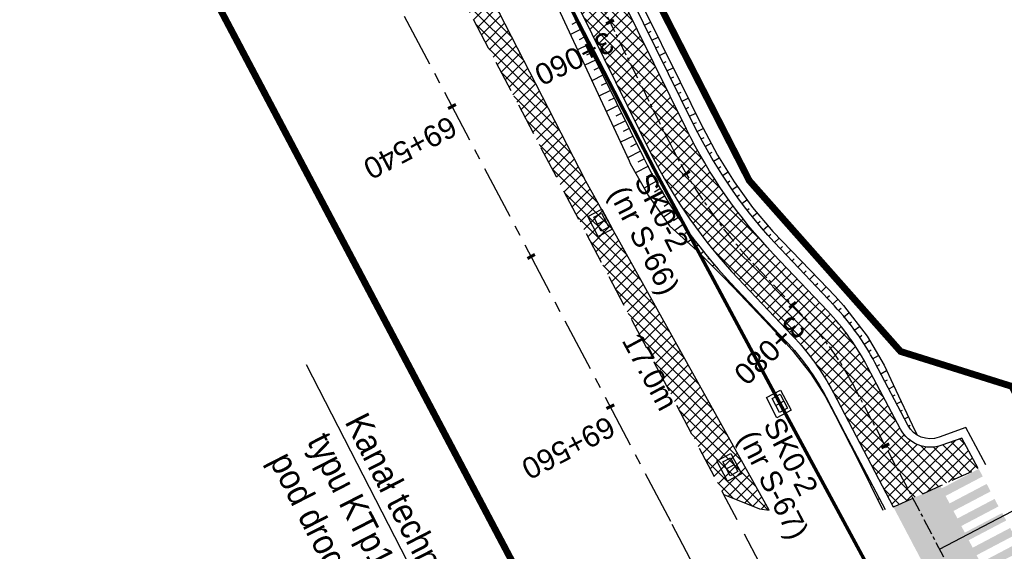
# Model space of a CAD drawing. Header units: metres. Extents: x 7529682 to 7533711, y 5721186 to 5727842.
# Tile 31 of 112: x 7531108 to 7531166, y 5725065 to 5725096. Entities that reach past the tile are written whole.
import ezdxf
from ezdxf import colors
from ezdxf.entities.mleader import LeaderData, LeaderLine
from ezdxf.math import Vec2, Vec3

# ---------------------------------------------------------------- set-up
doc = ezdxf.new("R2010")
doc.units = ezdxf.units.M
for name, pattern in [('817-dzialki-09-05-04$0$HIDDEN', [0.375, 0.25, -0.125]), ('CENTER', [50.8, 31.75, -6.35, 6.35, -6.35]), ('DASHED', [19.05, 12.7, -6.35]), ('HIDDEN', [9.525, 6.35, -3.175])]:
    doc.linetypes.add(name, pattern=pattern)
for name, color, linetype in [('C-DROGI-SYTUACJA-ETYKIETY', 7, 'Continuous'), ('D-hatch-pobocza', 131, 'Continuous'), ('D-pobocza', 7, 'Continuous'), ('D-skarpa', 7, 'Continuous'), ('D-skarpa-kreskowanie', 7, 'Continuous')]:
    doc.layers.add(name, color=color, linetype=linetype)
for name, color, linetype, lineweight, true_color in [('D-hatch-ciag-pieszo-rowerowy', 7, 'Continuous', 13, 0xff9f80), ('D-LR-etap-III', 7, '817-dzialki-09-05-04$0$HIDDEN', 50, 0xff1aff), ('D-poziome-powl-czerwona', 7, 'Continuous', 9, 0xff6161)]:
    doc.layers.add(name, color=color, linetype=linetype, lineweight=lineweight, true_color=true_color)
for name, color, linetype, lineweight in [('D-krawędzie', 7, 'Continuous', 30), ('D-krawężniki-obniżone', 7, 'DASHED', 30), ('D-obrzeża', 7, 'Continuous', 30), ('D-opisy', 7, 'Continuous', 30), ('D-oś', 10, 'CENTER', 30), ('Sieci-T-kanal technologiczny', 4, 'kt kanał technologiczny', 30)]:
    doc.layers.add(name, color=color, linetype=linetype, lineweight=lineweight)
for name, color, linetype, true_color in [('D-malowanie-proj', 7, 'Continuous', 0x3333ff), ('D-opis-KT-dlugosci', 7, 'Continuous', 0xff8000), ('D-opis-KT-studnie', 7, 'Continuous', 0xff8000), ('poprzeczki', 7, 'Continuous', 0x0000c7)]:
    doc.layers.add(name, color=color, linetype=linetype, true_color=true_color)
doc.styles.add('ARIAL', font='arial.ttf', dxfattribs={"height": 1})
doc.styles.get("Standard").update_dxf_attribs({"font": 'arial.ttf'})
doc.linetypes.add('kt kanał technologiczny', pattern='A,1,-0.8,["kt",Standard,S=0.5,R=0,X=-0.7,Y=-0.15],-0.3', length=2.1)
pattern_1 = [(45, (0, 0), (-0.33675960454, 0.33675960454), []), (135, (0, 0), (-0.33675960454, -0.33675960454), [])]

# ---------------------------------------------------------------- blocks, each defined once
blk = doc.blocks.new('AeccTickLine')
at = {"color": 0, "linetype": 'ByBlock', "lineweight": -2}
blk.add_line((0, 1), (0, -1), dxfattribs=at)
blk = doc.blocks.new('SKR2')
at = {"layer": 'Sieci-T-kanal technologiczny', "color": 2, "lineweight": 25}
for points in [[(0.028, -0.188), (0.958, -1.153), (0.282, -1.805), (-0.648, -0.84)], [(-0.038, -0.537), (0.607, -1.206), (0.233, -1.567), (-0.412, -0.898)]]:
    blk.add_lwpolyline(points, close=True, dxfattribs=at)
blk.add_lwpolyline([(-0.09, -1.232), (0.285, -0.872)], dxfattribs=at)

msp = doc.modelspace()

# ---------------------------------------------------------------- hatches: boundary and pattern name
at = {"layer": 'D-hatch-ciag-pieszo-rowerowy'}
h = msp.add_hatch(dxfattribs=at)
h.set_pattern_fill('ANSI37', color=256, scale=0.15, style=0)
h.set_pattern_definition(pattern_1)
h.paths.add_polyline_path([(7531118.165, 5725142.897), (7531117.077, 5725142.282), (7531130.341, 5725117.67, -0.009012), (7531135.299, 5725108.06), (7531145.036, 5725088.322, 0.075286), (7531150.171, 5725080.951), (7531151.457, 5725079.596), (7531152.272, 5725080.553), (7531151.217, 5725081.666, -0.075252), (7531146.083, 5725089.033), (7531136.397, 5725108.66, 0.008978), (7531131.457, 5725118.234)])
h.paths.add_polyline_path([(7531119.253, 5725143.512), (7531118.165, 5725142.897), (7531131.457, 5725118.234, -0.008978), (7531136.397, 5725108.66), (7531146.083, 5725089.033, 0.075252), (7531151.217, 5725081.666), (7531152.272, 5725080.553), (7531153.087, 5725081.511), (7531152.262, 5725082.381, -0.075217), (7531147.129, 5725089.744), (7531137.495, 5725109.262, 0.008945), (7531132.573, 5725118.799)])
h = msp.add_hatch(dxfattribs=at)
h.set_pattern_fill('ANSI37', color=256, scale=0.15, style=0)
h.set_pattern_definition(pattern_1)
edge = h.paths.add_edge_path()
edge.add_line((7531153.087, 5725081.511), (7531151.457, 5725079.596))
edge.add_line((7531151.457, 5725079.596), (7531153.382, 5725077.565))
edge.add_arc((7531142.498, 5725067.244), 15, 27.78069, 43.4789, ccw=False)
edge.add_line((7531155.769, 5725074.235), (7531156.913, 5725072.064))
edge.add_line((7531156.913, 5725072.064), (7531159.315, 5725067.483))
edge.add_line((7531159.315, 5725067.483), (7531159.572, 5725067.581))
edge.add_line((7531159.572, 5725067.581), (7531160.083, 5725067.813))
edge.add_line((7531160.083, 5725067.813), (7531160.661, 5725068.066))
edge.add_line((7531160.661, 5725068.066), (7531162.123, 5725068.742))
edge.add_line((7531162.123, 5725068.742), (7531164.322, 5725069.743))
edge.add_line((7531164.322, 5725069.743), (7531163.358, 5725071.533))
edge.add_line((7531163.358, 5725071.533), (7531162.183, 5725071.113))
edge.add_arc((7531161.509, 5725072.995), 2, 207.78069, 289.69905, ccw=False)
edge.add_line((7531159.739, 5725072.063), (7531157.82, 5725075.705))
edge.add_arc((7531144.549, 5725068.714), 15, 27.78069, 43.4789)
edge.add_line((7531155.434, 5725079.035), (7531153.087, 5725081.511))
at = {"layer": 'D-hatch-pobocza'}
h = msp.add_hatch(dxfattribs=at)
h.set_pattern_fill('ANSI37', color=256, scale=0.15, style=0)
h.set_pattern_definition(pattern_1)
h.paths.add_polyline_path([(7531057.01, 5725246.72), (7531044.19, 5725271.11), (7531030.97, 5725296.42), (7531019.37, 5725318.31), (7531007.54, 5725340.71), (7530994.47, 5725365.47), (7530982.58, 5725387.65), (7530971.81, 5725408.22), (7530959.96, 5725430.76), (7530944.54, 5725460.14), (7530935.92, 5725477.07), (7530923.1, 5725500.31), (7530908, 5725529.49), (7530889.658, 5725563.375), (7530889.586, 5725561.257), (7530918.172, 5725507.178), (7530950.163, 5725446.305), (7530993.419, 5725364.265), (7531022.766, 5725308.719), (7531053.81, 5725249.872), (7531081.166, 5725197.875), (7531103.902, 5725154.541), (7531128.123, 5725108.448), (7531149.321, 5725068.209), (7531151.44, 5725067.36), (7531152.004, 5725067.286), (7531141.2, 5725086.69), (7531129.87, 5725108.78), (7531118.46, 5725130.11), (7531107.39, 5725151.39), (7531095.36, 5725174.01), (7531083.61, 5725196.49), (7531071.56, 5725218.8)])
at = {"layer": 'D-malowanie-proj'}
h = msp.add_hatch(color=256, dxfattribs=at)
h.paths.add_polyline_path([(7531164.587, 5725069.275), (7531164.354, 5725069.717), (7531161.699, 5725068.32), (7531161.932, 5725067.877)])
h.paths.add_polyline_path([(7531165.053, 5725068.39), (7531164.82, 5725068.832), (7531162.165, 5725067.435), (7531162.398, 5725066.992)])
h.paths.add_polyline_path([(7531165.519, 5725067.505), (7531165.286, 5725067.947), (7531162.631, 5725066.55), (7531162.864, 5725066.108)])
h.paths.add_polyline_path([(7531160.162, 5725066.946), (7531159.93, 5725067.388), (7531159.487, 5725067.156), (7531159.72, 5725066.713)])
h.paths.add_polyline_path([(7531160.628, 5725066.061), (7531160.395, 5725066.503), (7531159.953, 5725066.271), (7531160.186, 5725065.828)])
h.paths.add_polyline_path([(7531161.094, 5725065.176), (7531160.861, 5725065.619), (7531160.419, 5725065.386), (7531160.651, 5725064.943)])
h = msp.add_hatch(color=256, dxfattribs=at)
h.paths.add_polyline_path([(7531165.972, 5725066.677), (7531165.739, 5725067.12), (7531163.084, 5725065.722), (7531163.317, 5725065.28)])
h.paths.add_polyline_path([(7531166.437, 5725065.792), (7531166.204, 5725066.235), (7531163.55, 5725064.837), (7531163.782, 5725064.395)])
h.paths.add_polyline_path([(7531166.903, 5725064.907), (7531166.67, 5725065.35), (7531164.015, 5725063.952), (7531164.248, 5725063.51)])
h.paths.add_polyline_path([(7531161.547, 5725064.348), (7531161.314, 5725064.791), (7531160.872, 5725064.558), (7531161.104, 5725064.116)])
h.paths.add_polyline_path([(7531162.013, 5725063.464), (7531161.78, 5725063.906), (7531161.337, 5725063.673), (7531161.57, 5725063.231)])
h.paths.add_polyline_path([(7531162.478, 5725062.579), (7531162.245, 5725063.021), (7531161.803, 5725062.788), (7531162.036, 5725062.346)])
h.paths.add_polyline_path([(7531162.944, 5725061.694), (7531162.711, 5725062.136), (7531162.269, 5725061.903), (7531162.502, 5725061.461)])
at = {"layer": 'D-poziome-powl-czerwona'}
h = msp.add_hatch(color=256, dxfattribs=at)
h.dxf.hatch_style = 1
h.paths.add_polyline_path([(7531162.557, 5725061.331), (7531162.752, 5725061.591), (7531163.171, 5725062.061), (7531163.838, 5725062.792), (7531164.528, 5725063.232), (7531164.863, 5725063.413), (7531162.087, 5725068.725), (7531160.661, 5725068.066), (7531160.083, 5725067.813), (7531159.572, 5725067.581), (7531159.316, 5725067.483)])

# ---------------------------------------------------------------- linework, layer by layer
at = {"layer": 'D-krawędzie', "linetype": 'HIDDEN', "ltscale": 0.3, "flags": 128}
msp.add_lwpolyline([(7530572.01, 5726166.06), (7530599.74, 5726113.52), (7530641.555, 5726032.008), (7530660.961, 5725995.07), (7530689.128, 5725941.54), (7530707.336, 5725907.032), (7530725.256, 5725873.093), (7530743.97, 5725837.654), (7530770.527, 5725787.119), (7530787.864, 5725754.267), (7530809.898, 5725712.542), (7530824.739, 5725684.389), (7530840.856, 5725653.693), (7530860.675, 5725616.154), (7530865.283, 5725607.394), (7530878.05, 5725583.08), (7530918.172, 5725507.178), (7530950.163, 5725446.305), (7530993.419, 5725364.265), (7531022.766, 5725308.719), (7531053.81, 5725249.872), (7531081.166, 5725197.875), (7531103.902, 5725154.541), (7531128.123, 5725108.448), (7531149.3, 5725068.25), (7531167.38, 5725033.767), (7531197.165, 5724976.988), (7531228.151, 5724918.034), (7531253.153, 5724870.491), (7531286.796, 5724806.654), (7531306.74, 5724768.665), (7531335.094, 5724714.652), (7531357.319, 5724672.439), (7531373.645, 5724641.454), (7531392.162, 5724605.999), (7531418.48, 5724555.853), (7531439.727, 5724515.582), (7531476.36, 5724446.19), (7531491.8, 5724416.76), (7531531.9, 5724339.933), (7531557.227, 5724291.659), (7531569.852, 5724267.577), (7531591.376, 5724226.548), (7531610.004, 5724191.103), (7531616.883, 5724177.999), (7531629.985, 5724153.025), (7531641.007, 5724132.022), (7531664.906, 5724087.617), (7531677.644, 5724064.786), (7531683.112, 5724054.988), (7531686.753, 5724048.18), (7531695.448, 5724031.697), (7531703.749, 5724015.917), (7531709.214, 5724005.514), (7531719.389, 5723986.147), (7531726.295, 5723973), (7531732.741, 5723960.736), (7531735.13, 5723956.19)], dxfattribs=at)
at = {"layer": 'D-krawężniki-obniżone', "ltscale": 0.1, "flags": 128}
msp.add_lwpolyline([(7531159.315, 5725067.483), (7531159.572, 5725067.581), (7531160.083, 5725067.813), (7531160.661, 5725068.066), (7531162.123, 5725068.742), (7531164.322, 5725069.743)], dxfattribs=at)
at = {"layer": 'D-LR-etap-III', "ltscale": 10, "flags": 128}
msp.add_lwpolyline([(7531750.474, 5723895.103, 0.4, 0.4, 0), (7531750.505, 5723895.13, 0.4, 0.4, 0), (7531682.71, 5724022.92, 0.4, 0.4, 0), (7531619.177, 5724147.204, 0.4, 0.4, 0), (7531592.309, 5724198.489, 0.4, 0.4, 0), (7531553.264, 5724272.919, 0.4, 0.4, 0), (7531504.02, 5724366.79, 0.4, 0.4, 0), (7531482.09, 5724407.62, 0.4, 0.4, 0), (7531412.35, 5724541.183, 0.4, 0.4, 0), (7531388.464, 5724586.93, 0.4, 0.4, 0), (7531345.12, 5724669.94, 0.4, 0.4, 0), (7531127.66, 5725081.67, 0.4, 0.4, 0), (7531059.253, 5725211.041, 0.4, 0.4, 0), (7531008.007, 5725307.954, 0.4, 0.4, 0), (7530964.182, 5725390.836, 0.4, 0.4, 0), (7530914.557, 5725484.684, 0.4, 0.4, 0), (7530865.243, 5725577.494, 0.4, 0.4, 0), (7530840.085, 5725624.059, 0.4, 0.4, 0), (7530802.56, 5725694.925, 0.4, 0.4, 0), (7530755.54, 5725787.51, 0.4, 0.4, 0), (7530708.718, 5725876.303, 0.4, 0.4, 0), (7530695.12, 5725902.09, 0.4, 0.4, 0), (7530642.914, 5726001.078, 0.4, 0.4, 0), (7530634.935, 5726016.147, 0.4, 0.4, 0), (7530610.82, 5726061.93, 0.4, 0.4, 0), (7530610.82, 5726061.93, 0.4, 0.4, 0), (7530607.21, 5726063.51, 0.4, 0.4, 0), (7530597.42, 5726080.68, 0.4, 0.4, 0), (7530591.16, 5726088.44, 0.4, 0.4, 0), (7530581.28, 5726107.21, 0.4, 0.4, 0), (7530571.29, 5726130.56, 0.4, 0.4, 0), (7530549.555, 5726171.527, 0.4, 0.4, 0), (7530531.014, 5726206.474, 0.4, 0.4, 0), (7530516.461, 5726236.017, 0.4, 0.4, 0), (7530500.799, 5726266.141, 0.4, 0.4, 0), (7530491.35, 5726283.94, 0.4, 0.4, 0), (7530482.4, 5726303.41, 0.4, 0.4, 0), (7530482.4, 5726303.41, 0.4, 0.4, 0), (7530450.41, 5726357.28, 0.4, 0.4, 0), (7530397.759, 5726458.5, 0.4, 0.4, 0), (7530334.708, 5726583.665, 0.4, 0.4, 0), (7530303.939, 5726645.168, 0.4, 0.4, 0), (7530300.51, 5726651.778, 0.4, 0.4, 0), (7530289.214, 5726671.967, 0.4, 0.4, 0), (7530281.54, 5726685.57, 0.4, 0.4, 0), (7530261.371, 5726724.163, 0.4, 0.4, 0), (7530254.03, 5726738.21, 0.4, 0.4, 0), (7530197.22, 5726845.06, 0.4, 0.4, 0), (7530194.71, 5726849.15, 0.4, 0.4, 0), (7530195.92, 5726850.75, 0.4, 0.4, 0), (7530170.547, 5726892.961, 0.4, 0.4, 0), (7530143.175, 5726945.066, 0.4, 0.4, 0), (7530105.06, 5727018.32, 0.4, 0.4, 0), (7530100.06, 5727027.16, 0.4, 0.4, 0), (7530062.319, 5727099.625, 0.4, 0.4, 0), (7530015.379, 5727189.42, 0.4, 0.4, 0), (7529983.208, 5727250.207, 0.4, 0.4, 0), (7529953.284, 5727306.747, 0.4, 0.4, 0), (7529900.671, 5727406.159, 0.4, 0.4, 0), (7529890.63, 5727425.131, 0.4, 0.4, 0), (7529875.155, 5727454.426, 0.4, 0.4, 0), (7529857.56, 5727487.787, 0.4, 0.4, 0), (7529835.194, 5727530.193, 0.4, 0.4, 0), (7529811.741, 5727574.662, 0.4, 0.4, 0), (7529792.102, 5727611.923, 0.4, 0.4, 0), (7529768.066, 5727657.47, 0.4, 0.4, 0), (7529755.211, 5727682.131, 0.4, 0.4, 0), (7529753.31, 5727681.13, 0.4, 0.4, 0), (7529739.21, 5727707.77, 0.4, 0.4, 0), (7529735.395, 5727711.252, 0.4, 0.4, 0), (7529725.42, 5727730.2, 0.4, 0.4, 0), (7529723.55, 5727729.88, 0.4, 0.4, 0), (7529695.567, 5727782.932, 0.4, 0.4, 0), (7529717.68, 5727794.024, 0.4, 0.4, 0), (7529736.275, 5727758.647, 0.4, 0.4, 0), (7529736.275, 5727758.647, 0.4, 0.4, 0), (7529744.511, 5727750.406, 0.4, 0.4, 0), (7529744.511, 5727750.406, 0.4, 0.4, 0), (7529750.283, 5727738.55, 0.4, 0.4, 0), (7529777.109, 5727687.569, 0.4, 0.4, 0), (7529796.515, 5727651.33, 0.4, 0.4, 0), (7529814.938, 5727616.793, 0.4, 0.4, 0), (7529839.007, 5727572.304, 0.4, 0.4, 0), (7529860.618, 5727532.509, 0.4, 0.4, 0), (7529882.349, 5727491.504, 0.4, 0.4, 0), (7529904.865, 5727449.096, 0.4, 0.4, 0), (7529920.747, 5727418.885, 0.4, 0.4, 0), (7529946.677, 5727368.547, 0.4, 0.4, 0), (7529972.025, 5727320.573, 0.4, 0.4, 0), (7529987.74, 5727290.153, 0.4, 0.4, 0), (7529996.497, 5727273.662, 0.4, 0.4, 0), (7530017.541, 5727234.203, 0.4, 0.4, 0), (7530033.054, 5727204.864, 0.4, 0.4, 0), (7530051.623, 5727170.223, 0.4, 0.4, 0), (7530069.277, 5727137.016, 0.4, 0.4, 0), (7530089.385, 5727097.534, 0.4, 0.4, 0), (7530109.713, 5727060.747, 0.4, 0.4, 0), (7530136.77, 5727011.64, 0.4, 0.4, 0), (7530162.447, 5726962.744, 0.4, 0.4, 0), (7530187.674, 5726916.992, 0.4, 0.4, 0), (7530207.821, 5726879.335, 0.4, 0.4, 0), (7530230.626, 5726834.519, 0.4, 0.4, 0), (7530262.288, 5726776.618, 0.4, 0.4, 0), (7530277.51, 5726760.213, 0.4, 0.4, 0), (7530286.037, 5726744.107, 0.4, 0.4, 0), (7530288.097, 5726735.884, 0.4, 0.4, 0), (7530290.394, 5726725.047, 0.4, 0.4, 0), (7530296.177, 5726713.583, 0.4, 0.4, 0), (7530302.726, 5726701.182, 0.4, 0.4, 0), (7530325.685, 5726657.466, 0.4, 0.4, 0), (7530343.244, 5726623.649, 0.4, 0.4, 0), (7530360.23, 5726591.747, 0.4, 0.4, 0), (7530383.209, 5726548.059, 0.4, 0.4, 0), (7530406.018, 5726503.606, 0.4, 0.4, 0), (7530427.465, 5726462.62, 0.4, 0.4, 0), (7530447.928, 5726424.388, 0.4, 0.4, 0), (7530471.127, 5726379.921, 0.4, 0.4, 0), (7530490.501, 5726343.033, 0.4, 0.4, 0), (7530509.499, 5726306.733, 0.4, 0.4, 0), (7530529.89, 5726267.244, 0.4, 0.4, 0), (7530543.852, 5726238.99, 0.4, 0.4, 0), (7530554.809, 5726218.944, 0.4, 0.4, 0), (7530559.027, 5726212.223, 0.4, 0.4, 0), (7530563.061, 5726206.41, 0.4, 0.4, 0), (7530566.934, 5726200.464, 0.4, 0.4, 0), (7530569.771, 5726194.902, 0.4, 0.4, 0), (7530571.473, 5726191.282, 0.4, 0.4, 0), (7530572.839, 5726188.025, 0.4, 0.4, 0), (7530575.295, 5726182.035, 0.4, 0.4, 0), (7530579.737, 5726173.306, 0.4, 0.4, 0), (7530583.3, 5726167.41, 0.4, 0.4, 0), (7530593.4, 5726163.33, 0.4, 0.4, 0), (7530598.618, 5726155.264, 0.4, 0.4, 0), (7530608.258, 5726140.497, 0.4, 0.4, 0), (7530603.27, 5726136.83, 0.4, 0.4, 0), (7530606.53, 5726131.84, 0.4, 0.4, 0), (7530604.239, 5726124.217, 0.4, 0.4, 0), (7530605.847, 5726121.63, 0.4, 0.4, 0), (7530608.972, 5726116.164, 0.4, 0.4, 0), (7530618.114, 5726097.791, 0.4, 0.4, 0), (7530651.213, 5726034.96, 0.4, 0.4, 0), (7530670.244, 5725998.611, 0.4, 0.4, 0), (7530698.075, 5725945.953, 0.4, 0.4, 0), (7530716.506, 5725911.305, 0.4, 0.4, 0), (7530735.223, 5725875.667, 0.4, 0.4, 0), (7530752.504, 5725842.155, 0.4, 0.4, 0), (7530778.311, 5725793.501, 0.4, 0.4, 0), (7530797.5, 5725756.382, 0.4, 0.4, 0), (7530812.519, 5725728.289, 0.4, 0.4, 0), (7530820.039, 5725713.16, 0.4, 0.4, 0), (7530822.422, 5725710.194, 0.4, 0.4, 0), (7530833.155, 5725688.801, 0.4, 0.4, 0), (7530849.629, 5725656.159, 0.4, 0.4, 0), (7530867.983, 5725621.964, 0.4, 0.4, 0), (7530872.63, 5725612.888, 0.4, 0.4, 0), (7530880.354, 5725597.595, 0.4, 0.4, 0), (7530883.839, 5725593.389, 0.4, 0.4, 0), (7530891.782, 5725587.763, 0.4, 0.4, 0), (7530895.039, 5725584.281, 0.4, 0.4, 0), (7530897.034, 5725580.941, 0.4, 0.4, 0), (7530900.952, 5725579.946, 0.4, 0.4, 0), (7530904.81, 5725571.977, 0.4, 0.4, 0), (7530903.682, 5725568.566, 0.4, 0.4, 0), (7530908.901, 5725558.845, 0.4, 0.4, 0), (7530910.252, 5725545.672, 0.4, 0.4, 0), (7530912.873, 5725538.646, 0.4, 0.4, 0), (7530945.278, 5725478.464, 0.4, 0.4, 0), (7530959.692, 5725450.246, 0.4, 0.4, 0), (7531002.827, 5725368.192, 0.4, 0.4, 0), (7531044.704, 5725290.314, 0.4, 0.4, 0), (7531064.099, 5725253.213, 0.4, 0.4, 0), (7531083.01, 5725216.678, 0.4, 0.4, 0), (7531113.013, 5725158.466, 0.4, 0.4, 0), (7531137.364, 5725113.071, 0.4, 0.4, 0), (7531150.831, 5725086.712, 0.4, 0.4, 0), (7531159.746, 5725076.641, 0.4, 0.4, 0), (7531166.31, 5725074.58, 0.4, 0.4, 0), (7531172.29, 5725062.58, 0.4, 0.4, 0), (7531170.59, 5725055.606, 0.4, 0.4, 0), (7531173.733, 5725044.081, 0.4, 0.4, 0), (7531215.342, 5724964.86, 0.4, 0.4, 0), (7531238.054, 5724921.685, 0.4, 0.4, 0), (7531262.39, 5724875.283, 0.4, 0.4, 0), (7531295.587, 5724811.266, 0.4, 0.4, 0), (7531348.488, 5724712.363, 0.4, 0.4, 0), (7531363.741, 5724682.684, 0.4, 0.4, 0), (7531366.987, 5724675.865, 0.4, 0.4, 0), (7531382.541, 5724646.111, 0.4, 0.4, 0), (7531401.299, 5724610.875, 0.4, 0.4, 0), (7531428.965, 5724558.862, 0.4, 0.4, 0), (7531449.111, 5724520.398, 0.4, 0.4, 0), (7531477.293, 5724465.831, 0.4, 0.4, 0), (7531500.996, 5724421.113, 0.4, 0.4, 0), (7531512.122, 5724400.549, 0.4, 0.4, 0), (7531513.782, 5724396.757, 0.4, 0.4, 0), (7531526.32, 5724379.39, 0.4, 0.4, 0), (7531566.784, 5724302.736, 0.4, 0.4, 0), (7531612.277, 5724225.61, 0.4, 0.4, 0), (7531620.493, 5724210.548, 0.4, 0.4, 0), (7531631.578, 5724196.258, 0.4, 0.4, 0), (7531653.484, 5724152.434, 0.4, 0.4, 0), (7531661.151, 5724128.494, 0.4, 0.4, 0), (7531673.881, 5724101.186, 0.4, 0.4, 0), (7531684.691, 5724081.184, 0.4, 0.4, 0), (7531699.212, 5724051.17, 0.4, 0.4, 0), (7531704.034, 5724040.584, 0.4, 0.4, 0), (7531704.034, 5724040.584, 0.4, 0.4, 0), (7531703.913, 5724037.17, 0.4, 0.4, 0), (7531736.42, 5723969.232, 0.4, 0.4, 0), (7531738.285, 5723967.699, 0.4, 0.4, 0), (7531742.181, 5723962.346, 0.4, 0.4, 0), (7531744.286, 5723958.616, 0.4, 0.4, 0), (7531755.393, 5723944.193, 0.4, 0.4, 0), (7531758.69, 5723936.76, 0.4, 0.4, 0), (7531780.08, 5723929.25, 0.4, 0.4, 0), (7531792.612, 5723906.338, 0.4, 0.4, 0), (7531792.612, 5723906.338, 0.4, 0.4, 0), (7531756.962, 5723883.055, 0.4, 0.4, 0), (7531750.46, 5723895.13, 0.4, 0.4, 0), (7531750.46, 5723895.13, 0, 0, 0)], format="xyseb", dxfattribs=at)
at = {"layer": 'D-obrzeża'}
for points in [[(7531164.322, 5725069.743), (7531163.358, 5725071.533), (7531162.183, 5725071.113, -0.373479), (7531159.739, 5725072.063), (7531157.82, 5725075.705, 0.068604), (7531155.434, 5725079.035), (7531152.262, 5725082.381, -0.075217), (7531147.129, 5725089.744), (7531137.495, 5725109.262, 0.008945), (7531132.573, 5725118.799), (7531111.229, 5725158.402), (7531088.49, 5725201.74), (7531075.086, 5725227.216, -0.004122), (7531072.82, 5725231.613), (7531063.477, 5725250.104, 0.004401), (7531061.055, 5725254.796), (7531036.314, 5725301.696, 0.004228), (7531033.909, 5725306.164), (7531023.945, 5725324.301, -0.004067)], [(7531021.744, 5725323.115), (7531031.707, 5725304.978, -0.004228), (7531034.112, 5725300.511), (7531058.833, 5725253.649, -0.004401), (7531061.256, 5725248.957), (7531070.597, 5725230.467, 0.004122), (7531072.864, 5725226.071), (7531086.277, 5725200.577), (7531109.015, 5725157.24), (7531130.341, 5725117.67, -0.009012), (7531135.299, 5725108.06), (7531145.036, 5725088.322, 0.075286), (7531150.171, 5725080.951), (7531153.382, 5725077.565, -0.068604), (7531155.769, 5725074.235), (7531156.913, 5725072.064), (7531159.315, 5725067.483)]]:
    msp.add_lwpolyline(points, format="xyb", dxfattribs=at)
at = {"layer": 'D-opisy'}
msp.add_line((7531162.038, 5725064.987), (7531189.522, 5725079.419), dxfattribs=at)
at = {"layer": 'D-oś', "ltscale": 0.1}
msp.add_lwpolyline([(7531164.28, 5725032.142), (7531146.202, 5725066.622), (7531125.026, 5725106.818), (7531100.803, 5725152.914), (7531078.067, 5725196.247), (7531050.713, 5725248.241), (7531019.672, 5725307.084), (7530990.323, 5725362.632), (7530947.066, 5725444.675), (7530915.075, 5725505.546), (7530874.954, 5725581.449)], dxfattribs=at)
at = {"layer": 'D-oś', "ltscale": 0.03}
msp.add_lwpolyline([(7531022.845, 5725323.708), (7531032.808, 5725305.571, -0.004228), (7531035.213, 5725301.104), (7531059.944, 5725254.223, -0.004401), (7531062.366, 5725249.531), (7531071.709, 5725231.04, 0.004122), (7531073.975, 5725226.644), (7531073.975, 5725226.644), (7531087.383, 5725201.158), (7531110.122, 5725157.821), (7531131.457, 5725118.234, -0.008978), (7531136.397, 5725108.66), (7531146.083, 5725089.033, 0.075252), (7531151.217, 5725081.666), (7531154.313, 5725078.4, -0.068936), (7531156.869, 5725074.83), (7531166.993, 5725055.55, -0.068732)], format="xyb", dxfattribs=at)
at = {"layer": 'D-pobocza'}
msp.add_lwpolyline([(7531149.321, 5725068.209), (7531151.44, 5725067.36), (7531152.004, 5725067.286), (7531141.2, 5725086.69), (7531129.87, 5725108.78), (7531118.46, 5725130.11), (7531107.39, 5725151.39), (7531095.36, 5725174.01), (7531083.61, 5725196.49), (7531071.56, 5725218.8), (7531057.01, 5725246.72), (7531044.19, 5725271.11), (7531030.97, 5725296.42), (7531019.37, 5725318.31), (7531007.54, 5725340.71), (7530994.47, 5725365.47), (7530982.58, 5725387.65), (7530971.81, 5725408.22), (7530959.96, 5725430.76), (7530944.54, 5725460.14), (7530935.92, 5725477.07), (7530923.1, 5725500.31), (7530908, 5725529.49), (7530889.658, 5725563.375)], dxfattribs=at)
for points in [[(7531164.779, 5725069.951), (7531163.594, 5725072.149), (7531162.014, 5725071.583, -0.373479), (7531160.181, 5725072.296), (7531158.231, 5725075.999, 0.068604), (7531155.844, 5725079.329), (7531152.68, 5725082.666, -0.075201), (7531147.548, 5725090.028), (7531137.931, 5725109.508, 0.008929), (7531133.017, 5725119.028), (7531111.671, 5725158.634), (7531088.933, 5725201.972), (7531075.531, 5725227.446, -0.004122), (7531073.264, 5725231.842), (7531063.921, 5725250.334, 0.004401), (7531061.499, 5725255.026), (7531036.754, 5725301.933, 0.004228), (7531034.349, 5725306.401), (7531024.385, 5725324.538, -0.004067)], [(7531021.304, 5725322.878), (7531031.267, 5725304.741, -0.004228), (7531033.672, 5725300.274), (7531058.389, 5725253.42, -0.004401), (7531060.811, 5725248.728), (7531070.153, 5725230.238, 0.004122), (7531072.42, 5725225.841), (7531085.834, 5725200.344), (7531108.572, 5725157.008), (7531129.895, 5725117.444, -0.009025), (7531134.86, 5725107.82), (7531144.617, 5725088.038, 0.075299), (7531149.753, 5725080.666), (7531152.972, 5725077.271, -0.068604), (7531155.359, 5725073.941), (7531156.471, 5725071.831), (7531158.836, 5725067.319)]]:
    msp.add_lwpolyline(points, format="xyb", dxfattribs=at)
at = {"layer": 'D-skarpa', "linetype": 'Continuous'}
for points in [[(7531138.108, 5725100.027), (7531143.743, 5725087.878), (7531143.819, 5725087.717), (7531144.888, 5725085.825), (7531146.133, 5725084.048), (7531147.762, 5725082.576), (7531149.273, 5725081.065), (7531149.9, 5725080.418), (7531152.066, 5725078.129), (7531152.984, 5725077.14), (7531153.367, 5725076.71), (7531154.456, 5725075.314), (7531155.304, 5725074.008), (7531155.886, 5725072.887), (7531157.238, 5725070.228), (7531158.699, 5725067.282)], [(7531144.543, 5725097.011), (7531146.758, 5725092.529), (7531148.022, 5725089.99), (7531148.09, 5725089.854), (7531148.967, 5725088.218), (7531149.941, 5725086.637), (7531151.02, 5725085.124), (7531152.224, 5725083.709), (7531152.765, 5725083.135), (7531154.96, 5725080.874), (7531155.898, 5725079.903), (7531156.392, 5725079.354), (7531157.769, 5725077.548), (7531158.778, 5725075.832), (7531159.308, 5725074.684), (7531160.59, 5725071.988), (7531160.721, 5725071.719)]]:
    msp.add_lwpolyline(points, dxfattribs=at)
at = {"layer": 'D-skarpa-kreskowanie', "linetype": 'Continuous'}
for p, q in [((7531140.66, 5725096.067, 107.935), (7531140.369, 5725095.923, 107.719)), ((7531144.653, 5725095.884, 108.065), (7531145.012, 5725096.062, 107.798)), ((7531140.881, 5725095.618, 107.935), (7531140.289, 5725095.326, 107.494)), ((7531144.875, 5725095.436, 108.065), (7531145.054, 5725095.525, 107.931)), ((7531141.103, 5725095.17, 107.935), (7531140.801, 5725095.021, 107.711)), ((7531145.096, 5725094.987, 108.065), (7531145.455, 5725095.165, 107.797)), ((7531141.324, 5725094.722, 107.935), (7531140.71, 5725094.419, 107.478)), ((7531141.545, 5725094.273, 107.935), (7531141.233, 5725094.119, 107.702)), ((7531145.317, 5725094.539, 108.065), (7531145.497, 5725094.628, 107.931)), ((7531145.538, 5725094.091, 108.065), (7531145.898, 5725094.268, 107.797)), ((7531141.767, 5725093.825, 107.935), (7531141.131, 5725093.511, 107.462)), ((7531145.76, 5725093.642, 108.065), (7531145.94, 5725093.731, 107.931)), ((7531141.988, 5725093.377, 107.935), (7531141.664, 5725093.217, 107.694)), ((7531145.981, 5725093.194, 108.065), (7531146.341, 5725093.372, 107.797)), ((7531142.209, 5725092.928, 107.935), (7531141.551, 5725092.604, 107.446)), ((7531146.202, 5725092.746, 108.065), (7531146.382, 5725092.835, 107.931)), ((7531142.652, 5725092.031, 107.935), (7531141.972, 5725091.696, 107.43)), ((7531142.43, 5725092.48, 107.935), (7531142.096, 5725092.315, 107.686)), ((7531146.423, 5725092.297, 108.065), (7531146.784, 5725092.475, 107.796)), ((7531146.645, 5725091.849, 108.064), (7531146.826, 5725091.938, 107.93)), ((7531142.873, 5725091.583, 107.935), (7531142.528, 5725091.413, 107.678)), ((7531146.866, 5725091.4, 108.064), (7531147.23, 5725091.58, 107.794)), ((7531143.094, 5725091.135, 107.935), (7531142.393, 5725090.789, 107.413)), ((7531147.087, 5725090.952, 108.064), (7531147.27, 5725091.042, 107.928)), ((7531143.537, 5725090.238, 107.934), (7531142.814, 5725089.881, 107.397)), ((7531143.315, 5725090.686, 107.935), (7531142.96, 5725090.511, 107.67)), ((7531147.308, 5725090.504, 108.064), (7531147.676, 5725090.685, 107.791)), ((7531143.758, 5725089.79, 107.934), (7531143.391, 5725089.609, 107.662)), ((7531147.53, 5725090.055, 108.064), (7531147.714, 5725090.146, 107.927)), ((7531147.754, 5725089.608, 108.064), (7531148.122, 5725089.794, 107.789)), ((7531143.979, 5725089.341, 107.934), (7531143.235, 5725088.974, 107.381)), ((7531147.992, 5725089.169, 108.064), (7531148.174, 5725089.264, 107.928)), ((7531144.422, 5725088.444, 107.934), (7531143.656, 5725088.066, 107.365)), ((7531144.2, 5725088.893, 107.934), (7531143.823, 5725088.706, 107.654)), ((7531148.231, 5725088.729, 108.064), (7531148.588, 5725088.925, 107.792)), ((7531144.647, 5725087.998, 107.934), (7531144.263, 5725087.804, 107.647)), ((7531148.469, 5725088.29, 108.064), (7531148.645, 5725088.391, 107.929)), ((7531148.718, 5725087.857, 108.064), (7531149.063, 5725088.062, 107.796)), ((7531144.886, 5725087.559, 107.934), (7531144.132, 5725087.163, 107.366)), ((7531148.986, 5725087.434, 108.064), (7531149.154, 5725087.538, 107.932)), ((7531145.363, 5725086.68, 107.934), (7531144.637, 5725086.269, 107.378)), ((7531145.124, 5725087.119, 107.934), (7531144.754, 5725086.918, 107.653)), ((7531149.253, 5725087.012, 108.064), (7531149.58, 5725087.223, 107.804)), ((7531149.52, 5725086.589, 108.064), (7531149.679, 5725086.696, 107.936)), ((7531145.602, 5725086.241, 107.934), (7531145.246, 5725086.032, 107.659)), ((7531149.804, 5725086.178, 108.064), (7531150.114, 5725086.394, 107.812)), ((7531145.869, 5725085.818, 107.934), (7531145.185, 5725085.402, 107.4)), ((7531150.099, 5725085.774, 108.064), (7531150.25, 5725085.883, 107.94)), ((7531150.394, 5725085.37, 108.064), (7531150.687, 5725085.59, 107.819)), ((7531146.403, 5725084.973, 107.934), (7531145.773, 5725084.562, 107.432)), ((7531146.136, 5725085.395, 107.934), (7531145.808, 5725085.188, 107.675)), ((7531150.688, 5725084.966, 108.064), (7531150.831, 5725085.077, 107.943)), ((7531146.67, 5725084.55, 107.934), (7531146.369, 5725084.347, 107.691)), ((7531151.005, 5725084.58, 108.064), (7531151.289, 5725084.808, 107.821)), ((7531146.959, 5725084.142, 107.934), (7531146.434, 5725083.776, 107.507)), ((7531151.326, 5725084.196, 108.064), (7531151.467, 5725084.314, 107.941)), ((7531151.647, 5725083.813, 108.064), (7531151.928, 5725084.057, 107.816)), ((7531147.254, 5725083.738, 107.934), (7531147.038, 5725083.582, 107.756)), ((7531147.549, 5725083.334, 107.934), (7531147.206, 5725083.079, 107.649)), ((7531151.97, 5725083.431, 108.064), (7531152.109, 5725083.556, 107.938)), ((7531152.308, 5725083.063, 108.064), (7531152.588, 5725083.323, 107.809)), ((7531147.843, 5725082.931, 107.934), (7531147.716, 5725082.832, 107.826)), ((7531152.65, 5725082.698, 108.064), (7531152.79, 5725082.831, 107.935)), ((7531148.152, 5725082.538, 107.934), (7531147.956, 5725082.382, 107.767)), ((7531148.473, 5725082.154, 107.934), (7531148.394, 5725082.089, 107.865)), ((7531152.994, 5725082.335, 108.064), (7531153.279, 5725082.605, 107.802)), ((7531153.338, 5725081.972, 108.064), (7531153.483, 5725082.109, 107.931)), ((7531148.794, 5725081.771, 107.934), (7531148.671, 5725081.667, 107.826)), ((7531153.682, 5725081.609, 108.063), (7531153.976, 5725081.888, 107.794)), ((7531149.116, 5725081.388, 107.934), (7531149.072, 5725081.349, 107.895)), ((7531149.442, 5725081.009, 107.934), (7531149.381, 5725080.954, 107.879)), ((7531154.026, 5725081.247, 108.063), (7531154.175, 5725081.388, 107.927)), ((7531154.37, 5725080.884, 108.063), (7531154.672, 5725081.17, 107.786)), ((7531149.781, 5725080.642, 107.934), (7531149.755, 5725080.618, 107.91)), ((7531154.714, 5725080.521, 108.063), (7531154.867, 5725080.666, 107.923)), ((7531155.058, 5725080.158, 108.063), (7531155.368, 5725080.452, 107.779)), ((7531150.122, 5725080.277, 107.934), (7531150.076, 5725080.232, 107.891)), ((7531150.466, 5725079.914, 107.934), (7531150.443, 5725079.891, 107.912)), ((7531155.402, 5725079.795, 108.063), (7531155.559, 5725079.944, 107.92)), ((7531155.743, 5725079.429, 108.063), (7531156.06, 5725079.722, 107.775)), ((7531150.811, 5725079.551, 107.934), (7531150.763, 5725079.506, 107.89)), ((7531151.155, 5725079.188, 107.933), (7531151.131, 5725079.165, 107.912)), ((7531156.078, 5725079.059, 108.063), (7531156.24, 5725079.2, 107.92)), ((7531151.499, 5725078.825, 107.933), (7531151.45, 5725078.78, 107.889)), ((7531156.383, 5725078.662, 108.063), (7531156.713, 5725078.934, 107.778)), ((7531151.843, 5725078.462, 107.933), (7531151.818, 5725078.439, 107.911)), ((7531152.187, 5725078.1, 107.933), (7531152.137, 5725078.053, 107.888)), ((7531156.688, 5725078.266, 108.063), (7531156.855, 5725078.396, 107.921)), ((7531156.993, 5725077.87, 108.063), (7531157.333, 5725078.119, 107.781)), ((7531152.531, 5725077.737, 107.933), (7531152.504, 5725077.711, 107.909)), ((7531157.298, 5725077.473, 108.063), (7531157.471, 5725077.593, 107.923)), ((7531152.875, 5725077.374, 107.933), (7531152.817, 5725077.32, 107.88)), ((7531153.215, 5725077.008, 107.933), (7531153.184, 5725076.979, 107.905)), ((7531157.574, 5725077.057, 108.063), (7531157.924, 5725077.285, 107.785)), ((7531153.54, 5725076.629, 107.933), (7531153.475, 5725076.573, 107.876)), ((7531157.83, 5725076.628, 108.063), (7531158.006, 5725076.736, 107.925)), ((7531158.086, 5725076.199, 108.063), (7531158.442, 5725076.403, 107.789)), ((7531153.845, 5725076.232, 107.933), (7531153.813, 5725076.206, 107.905)), ((7531154.15, 5725075.836, 107.933), (7531154.086, 5725075.789, 107.88)), ((7531158.343, 5725075.77, 108.063), (7531158.522, 5725075.866, 107.927)), ((7531154.455, 5725075.44, 107.933), (7531154.423, 5725075.418, 107.907)), ((7531158.582, 5725075.331, 108.063), (7531158.926, 5725075.511, 107.804)), ((7531154.722, 5725075.017, 107.933), (7531154.67, 5725074.984, 107.898)), ((7531154.978, 5725074.588, 107.933), (7531154.959, 5725074.577, 107.926)), ((7531158.815, 5725074.888, 108.063), (7531158.975, 5725074.973, 107.942)), ((7531159.047, 5725074.446, 108.063), (7531159.347, 5725074.603, 107.838)), ((7531155.213, 5725074.147, 107.938), (7531155.234, 5725074.159, 107.933)), ((7531159.28, 5725074.003, 108.067), (7531159.421, 5725074.077, 107.961)), ((7531155.458, 5725073.711, 107.946), (7531155.466, 5725073.716, 107.939)), ((7531159.512, 5725073.56, 108.07), (7531159.777, 5725073.699, 107.871)), ((7531155.688, 5725073.268, 107.947), (7531155.707, 5725073.278, 107.933)), ((7531155.918, 5725072.824, 107.949), (7531155.929, 5725072.83, 107.941)), ((7531159.745, 5725073.118, 108.074), (7531159.868, 5725073.182, 107.981)), ((7531159.977, 5725072.675, 108.078), (7531160.206, 5725072.795, 107.905)), ((7531156.145, 5725072.378, 107.957), (7531156.172, 5725072.392, 107.937)), ((7531160.209, 5725072.232, 108.081), (7531160.315, 5725072.288, 108.001)), ((7531156.372, 5725071.933, 107.965), (7531156.388, 5725071.941, 107.953)), ((7531156.598, 5725071.487, 107.973), (7531156.637, 5725071.507, 107.944)), ((7531156.825, 5725071.041, 107.981), (7531156.847, 5725071.053, 107.964)), ((7531157.051, 5725070.595, 107.989), (7531157.102, 5725070.622, 107.951)), ((7531157.277, 5725070.149, 107.998), (7531157.306, 5725070.164, 107.976)), ((7531157.499, 5725069.701, 108.009), (7531157.567, 5725069.736, 107.958)), ((7531157.722, 5725069.253, 108.02), (7531157.76, 5725069.273, 107.991)), ((7531157.944, 5725068.805, 108.031), (7531158.032, 5725068.851, 107.965)), ((7531158.166, 5725068.357, 108.042), (7531158.215, 5725068.383, 108.005)), ((7531158.388, 5725067.909, 108.053), (7531158.497, 5725067.966, 107.972))]:
    msp.add_line(p, q, dxfattribs=at)
at = {"layer": 'Sieci-T-kanal technologiczny', "ltscale": 2}
msp.add_lwpolyline([(7531161.986, 5725056.268, 0.2, 0.2, 0), (7531152.634, 5725073.583, 0.2, 0.2, 0), (7531145.372, 5725087.114, 0.2, 0.2, 0), (7531118.884, 5725138.383, 0.2, 0.2, 0), (7531102.335, 5725168.784, 0.2, 0.2, 0), (7531101.246, 5725176.884, 0.2, 0.2, 0), (7531061.575, 5725252.337, 0.2, 0.2, 0), (7531045.817, 5725283.055, 0.2, 0.2, 0), (7531010.734, 5725348.181, 0.2, 0.2, 0), (7530977.028, 5725397.414, 0.2, 0.2, 0), (7530949.633, 5725449.668, 0.2, 0.2, 0), (7530921.914, 5725501.753, 0.2, 0.2, 0), (7530894.347, 5725553.917, 0.2, 0.2, 0), (7530892.596, 5725561.551, 0.2, 0.2, 0), (7530883.752, 5725574.779, 0.2, 0.2, 0), (7530867.104, 5725606.236, 0.2, 0.2, 0)], format="xyseb", dxfattribs=at)

# ---------------------------------------------------------------- block references
at = {"layer": 'C-DROGI-SYTUACJA-ETYKIETY', "color": 7, "linetype": 'Continuous', "lineweight": 60, "xscale": 0.25, "yscale": 0.25, "zscale": 0.25, "rotation": 297.7806942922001}
for p in [(7531133.316, 5725091.081), (7531137.977, 5725082.234), (7531142.638, 5725073.386)]:
    msp.add_blockref('AeccTickLine', p, dxfattribs=at)
at = {"layer": 'poprzeczki', "color": 7, "linetype": 'Continuous', "lineweight": 60}
for p, xscale, yscale, zscale, rotation in [((7531142.615, 5725096.06), 0.2499999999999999, 0.2499999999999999, 0.2499999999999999, 296.2649129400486), ((7531147.109, 5725087.129), 0.25, 0.25, 0.25, 300.3977818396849), ((7531153.385, 5725079.38), 0.25, 0.25, 0.25, 313.4788992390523), ((7531158.843, 5725071.071), 0.25, 0.25, 0.25, 297.7048390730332)]:
    msp.add_blockref('AeccTickLine', p, dxfattribs=dict(at, xscale=xscale, yscale=yscale, zscale=zscale, rotation=rotation))
at = {"layer": 'Sieci-T-kanal technologiczny', "rotation": 163.7281158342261}
for p in [(7531141.906, 5725083.223), (7531152.433, 5725072.546), (7531149.517, 5725068.808)]:
    msp.add_blockref('SKR2', p, dxfattribs=at)

# ---------------------------------------------------------------- texts
at = {"layer": 'C-DROGI-SYTUACJA-ETYKIETY', "color": 7}
for s, rotation, p in [('3+060', 206.26491, (7531142.445, 5725095.558)), ('69+540', 207.78069, (7531133.159, 5725090.575)), ('3+080', 223.4789, (7531153.371, 5725078.85)), ('69+560', 207.78069, (7531142.481, 5725072.88))]:
    msp.add_text(s, height=1.25, rotation=rotation, dxfattribs=at).set_placement(p)
at = {"layer": 'D-opis-KT-dlugosci', "style": 'ARIAL'}
msp.add_text('17.0m', height=1.25, rotation=298.33464, dxfattribs=at).set_placement((7531143.29, 5725077.293))
at = {"layer": 'D-opis-KT-studnie', "char_height": 1.25, "attachment_point": 1, "rotation": 297, "line_spacing_factor": 0.8, "style": 'ARIAL'}
for s, insert in [('SK0-2\\P(nr S-66)', (7531145.128, 5725087.312, 10.12)), ('SK0-2\\P(nr S-67)', (7531152.739, 5725072.897, 10.12))]:
    msp.add_mtext_dynamic_manual_height_columns(s, width=11.25549, gutter_width=6, heights=[0], dxfattribs=dict(at, insert=insert))

# ---------------------------------------------------------------- leaders
at = {"layer": 'D-opis-KT-studnie'}
ml = msp.add_multileader_mtext('Standard', dxfattribs=at)
ml.set_content('{\\W0.9;Kanał technologiczny\\Ptypu KTp1 - proj. przewiert \\Ppod drogą}', color=256, style='ARIAL')
ml.set_leader_properties()
ml.build(insert=Vec2(0, 0))
ml.multileader.update_dxf_attribs({"text_left_attachment_type": 6, "text_right_attachment_type": 6, "dogleg_length": 0.36, "arrow_head_size": 1.25})
ctx = ml.context
ctx.base_point, ctx.char_height, ctx.arrow_head_size, ctx.landing_gap_size, ctx.plane_origin, ctx.plane_x_axis, ctx.plane_y_axis = Vec3(7531126.115, 5725073.182), 1.5, 1.25, 1, Vec3(7531116.754, 5725086.947), Vec3(0.456872, -0.889533), Vec3(0.889533, 0.456872)
ctx.left_attachment, ctx.right_attachment = 6, 6
notes = []
notes.append((ctx, [(1, (1, 1, 0), (7531137.275, 5725051.452), (-0.456872, 0.889533), 0.36, [(0, [(7531155.801, 5725058.324)], 0, [])])]))
ctx.mtext.insert, ctx.mtext.text_direction, ctx.mtext.rotation, ctx.mtext.flow_direction = Vec3(7531128.298, 5725073.179), Vec3(0.456872, -0.889533), 5.186864, 5
for ctx, leaders in notes:
    for number, flags, end, landing, length, lines in leaders:
        leader = LeaderData()
        leader.index, (leader.has_last_leader_line, leader.has_dogleg_vector, leader.attachment_direction) = number, flags
        leader.last_leader_point, leader.dogleg_vector, leader.dogleg_length = Vec3(end), Vec3(landing), length
        for number, points, colour, breaks in lines:
            line = LeaderLine()
            line.index, line.vertices, line.color, line.breaks = number, Vec3.list(points), colors.encode_raw_color(colour), breaks
            leader.lines.append(line)
        ctx.leaders.append(leader)

doc.saveas('drawing.dxf')
